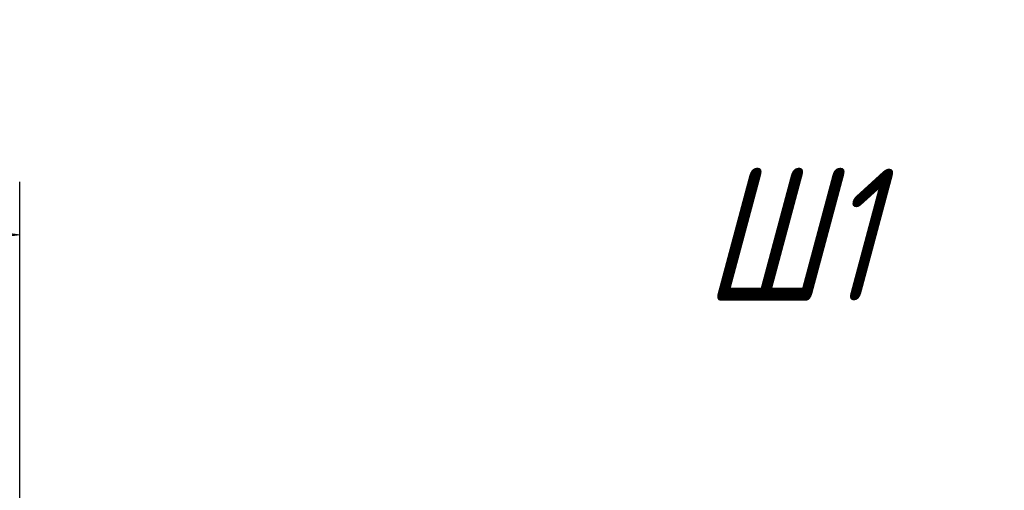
# Model space of a CAD drawing. Header units: millimetres. Extents: x 0 to 210, y 0 to 297.
# Tile 6 of 18: x 57 to 94, y 133 to 151. Entities that reach past the tile are written whole.
import ezdxf

# ---------------------------------------------------------------- set-up
doc = ezdxf.new("R2010")
doc.units = ezdxf.units.MM
doc.linetypes.add('K5LT_THIN', pattern=[0])
doc.layers.add('Системный слой', color=7, linetype='Continuous')
doc.styles.add('KDIMTEXTSTYLE', font='GOST_AU.SHX', dxfattribs={"width": 0.96, "oblique": 15, "height": 5})
doc.dimstyles.new('KDIMSTYLE (1.00)', dxfattribs={"dimtxt": 5, "dimasz": 1, "dimexe": 2, "dimexo": 0, "dimgap": 1, "dimtad": 1, "dimtxsty": 'KDIMTEXTSTYLE', "dimsah": 1, "dimcen": 0, "dimdle": 1, "dimadec": 0, "dimazin": 0, "dimtfac": 0.667, "dimtmove": 0, "dimatfit": 3, "dimfxl": 1, "dimtvp": 1, "dimtolj": 1, "dimtzin": 0, "dimarcsym": 0})

# ---------------------------------------------------------------- blocks, each defined once
blk = doc.blocks.new('KDIMARROW_01')
at = {"layer": 'Системный слой'}
blk.add_hatch(color=0, dxfattribs=at).paths.add_polyline_path([(-5, -0.658), (0, 0), (-5, 0.658), (-4.5, 0)])
at = {"layer": 'Системный слой', "color": 0, "linetype": 'K5LT_THIN', "lineweight": 18}
for p, q in [((-4.5, 0), (-5, 0.658)), ((-5, 0.658), (0, 0)), ((0, 0), (-5, -0.658)), ((-5, -0.658), (-4.5, 0)), ((0, 0), (-1, 0))]:
    blk.add_line(p, q, dxfattribs=at)

msp = doc.modelspace()

# ---------------------------------------------------------------- dimensions: what is measured, and where the dimension line sits
at = {"layer": 'Системный слой', "color": 7}
msp.add_linear_dim(base=(56.961, 142.434), p1=(115.158, 109.934), p2=(56.961, 109.934), location=(86.059, 142.434), text='\\H5.0;\\W0.965;\\Q15;\\H5.0;\\W0.965;\\Q15;\\Q15;Ш1', dimstyle='KDIMSTYLE (1.00)', override={"dimexo": 0, "dimblk1": 'KDIMARROW_01', "dimblk2": 'KDIMARROW_01', "dimse1": 0, "dimse2": 0, "dimclrt": 7, "dimtolj": 1}, dxfattribs=at).render()

doc.saveas('drawing.dxf')
